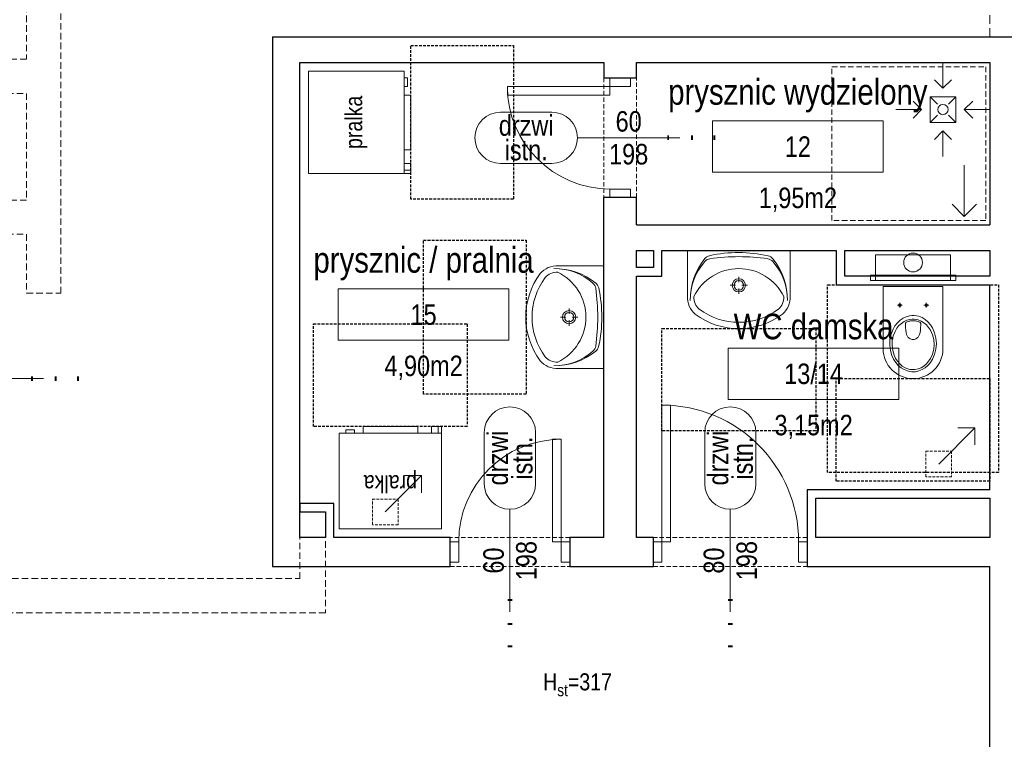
# Model space of a CAD drawing. Header units: millimetres. Extents: x -53179 to 121817, y -123620 to 254214.
# Tile 8 of 256: x 6050 to 11814, y -95781 to -91569. Entities that reach past the tile are written whole.
import ezdxf
from ezdxf.enums import TextEntityAlignment as Align

# ---------------------------------------------------------------- set-up
doc = ezdxf.new("R2010")
doc.units = ezdxf.units.MM
doc.linetypes.add('xref_ACAD-LSN_dyspozytornia_PW_rzuty_12$0$DASHED', pattern=[19.05, 12.7, -6.35])
doc.linetypes.add('xref_ACAD-LSN_dyspozytornia_PW_rzuty_12$0$HIDDEN2', pattern=[4.7625, 3.175, -1.5875])
for name, color, linetype, lineweight in [('xref', 8, 'Continuous', 13), ('xref_ACAD-LSN_dyspozytornia_PW_rzuty_12$0$A drzwi płytowe', 8, 'Continuous', 9), ('xref_ACAD-LSN_dyspozytornia_PW_rzuty_12$0$A opis', 8, 'Continuous', 13), ('xref_ACAD-LSN_dyspozytornia_PW_rzuty_12$0$A opis pom', 8, 'Continuous', 9), ('xref_ACAD-LSN_dyspozytornia_PW_rzuty_12$0$A opis pom pow', 8, 'Continuous', 9), ('xref_ACAD-LSN_dyspozytornia_PW_rzuty_12$0$A opis stolarka', 8, 'Continuous', 9), ('xref_ACAD-LSN_dyspozytornia_PW_rzuty_12$0$A opis stolarka NWD typ', 8, 'Continuous', 9), ('xref_ACAD-LSN_dyspozytornia_PW_rzuty_12$0$A opis stolarka NWD wyposażenie', 8, 'Continuous', 9), ('xref_ACAD-LSN_dyspozytornia_PW_rzuty_12$0$A opis technologia', 8, 'Continuous', 13), ('xref_ACAD-LSN_dyspozytornia_PW_rzuty_12$0$A widok wyżej', 8, 'xref_ACAD-LSN_dyspozytornia_PW_rzuty_12$0$DASHED', 9), ('xref_ACAD-LSN_dyspozytornia_PW_rzuty_12$0$A wyposazenie sanitarne', 8, 'Continuous', 9), ('xref_ACAD-LSN_dyspozytornia_PW_rzuty_12$0$A-Wall', 8, 'Continuous', 25), ('xref_ACAD-LSN_dyspozytornia_PW_rzuty_12$0$IS kanaly wentylacyjne', 8, 'xref_ACAD-LSN_dyspozytornia_PW_rzuty_12$0$DASHED', 9), ('xref_ACAD-LSN_dyspozytornia_PW_rzuty_12$0$IS wentylacja kratki istniejace', 8, 'Continuous', 9)]:
    doc.layers.add(name, color=color, linetype=linetype, lineweight=lineweight)
doc.layers.add('xref_ACAD-LSN_dyspozytornia_PW_rzuty_12$0$A opis ppoż drzwi', color=8, linetype='Continuous', lineweight=13, transparency=0.25)
doc.styles.add('xref_ACAD-LSN_dyspozytornia_PW_rzuty_12$0$Standard', font='ARIALN.TTF')
doc.styles.add('xref_ACAD-LSN_dyspozytornia_PW_rzuty_12$0$STYL ASA', font='ARIALN.TTF')

# ---------------------------------------------------------------- blocks, each defined once
blk = doc.blocks.new('xref_ACAD-LSN_dyspozytornia_PW_rzuty_12$0$umywalka 60x45')
at = {"color": 0, "lineweight": -2, "ltscale": 0.15}
for p, q in [((-30, 0), (30, 0)), ((-30, 0), (-30, -26.7)), ((9.45, 0), (-9.45, 0)), ((30, 0), (30, -26.7)), ((-0.01, -15.32), (-0.01, -18.52)), ((-1.86, -20.37), (-5.07, -20.37)), ((-0.01, -22.22), (-0.01, -25.42)), ((5.04, -20.37), (1.84, -20.37))]:
    blk.add_line(p, q, dxfattribs=at)
at = {"ltscale": 0.15}
blk.add_lwpolyline([(-26.31, -26.95, 0.236063), (-23.21, -34.38, 0.329715), (23.21, -34.38, 0.236063), (26.31, -26.95, 0.623035)], format="xyb", close=True, dxfattribs=at)
blk.add_lwpolyline([(-30, -26.7, 0.239105), (-25.52, -37.28, 0.331406), (25.52, -37.28, 0.239105), (30, -26.7)], format="xyb", dxfattribs=at)
at = {"color": 0, "lineweight": -2, "ltscale": 0.15}
for radius in [3.89, 2.78]:
    blk.add_circle((-0.01, -20.37), radius, dxfattribs=at)
for centre, radius, start, end in [((9.28, -28.68), 37.74, 140.66478, 180.90725), ((-16.21, -9.73), 5, 97.83045, 138.52449), ((-16.04, -7.93), 5, 102.69402, 140.66478), ((-0.64, -76.32), 75.1, 89.48972, 102.69402), ((0.57, -131.79), 128.2, 90.24498, 97.83045), ((0.57, -76.32), 75.1, 77.22851, 90.43281), ((-0.72, -131.79), 128.2, 82.09208, 89.67755), ((16.23, -9.76), 5, 41.39803, 82.09208), ((16.06, -7.95), 5, 39.25775, 77.22851), ((-9.28, -28.67), 37.74, 359.01528, 39.25775), ((5.44, -28.88), 33.9, 138.52449, 180.67671), ((-5.45, -28.87), 33.9, 359.24582, 41.39804)]:
    blk.add_arc(centre, radius, start, end, dxfattribs=at)
at = {"layer": 'Defpoints', "linetype": 'xref_ACAD-LSN_dyspozytornia_PW_rzuty_12$0$HIDDEN2', "ltscale": 0.5}
blk.add_lwpolyline([(-45, -45.56), (45, -45.56), (45, -105.56), (-45, -105.56)], close=True, dxfattribs=at)
blk = doc.blocks.new('xref_ACAD-LSN_dyspozytornia_PW_rzuty_12$0$miska ustepowa')
at = {"ltscale": 0.15}
for points in [[(22, 2.5), (22, 17.5), (-22, 17.5), (-22, 2.5)], [(-25, 2.5), (-25, 5.5), (25, 5.5), (25, 2.5)], [(-22, 2.5), (-22, 5.5), (-25, 5.5), (-25, 2.5)], [(22, 2.5), (22, 5.5), (25, 5.5), (25, 2.5)]]:
    blk.add_lwpolyline(points, close=True, dxfattribs=at)
blk.add_lwpolyline([(-17.5, -37.5), (-17.5, -1), (17.5, -1), (17.5, -37.5, -1)], format="xyb", close=True, dxfattribs=at)
at = {"ltscale": 0.15, "elevation": 0}
for points in [[(-7.75, -13.4), (-7.75, -10.6)], [(7.75, -13.4), (7.75, -10.6)], [(-9.15, -12), (-6.35, -12)], [(9.15, -12), (6.35, -12)]]:
    blk.add_lwpolyline(points, dxfattribs=at)
at = {"ltscale": 0.15}
for points in [[(0, -51, 0), (1.34, -50.92, 0), (3.32, -50.49, 0), (5.23, -49.73, 0), (7.04, -48.64, 0), (8.69, -47.25, 0), (10.14, -45.58, 0), (11.37, -43.66, 0), (12.63, -40.81, 0), (13.42, -37.71, 0), (13.69, -34.5, 0), (13.42, -31.29, 0), (12.63, -28.19, 0), (11.37, -25.34, 0), (10.14, -23.42, 0), (8.69, -21.75, 0), (7.04, -20.36, 0), (5.23, -19.27, 0), (3.32, -18.51, 0), (2, -18.19, 0), (0.67, -18.02, 0), (-0.67, -18.02, 0), (-2, -18.19, 0), (-3.97, -18.73, 0), (-5.85, -19.6, 0), (-7.6, -20.79, 0), (-9.2, -22.28, 0), (-10.58, -24.03, 0), (-11.73, -26.02, 0), (-12.88, -28.95, 0), (-13.54, -32.08, 0), (-13.67, -35.31, 0), (-13.27, -38.5, 0), (-12.36, -41.55, 0), (-11.37, -43.66, 0), (-10.14, -45.58, 0), (-8.69, -47.25, 0), (-7.04, -48.64, 0), (-5.23, -49.73, 0), (-3.32, -50.49, 0), (-2, -50.82, 0), (-0.67, -50.98, 0)], [(0, -49.72, 0), (1.2, -49.65, 0), (2.99, -49.27, 0), (4.7, -48.58, 0), (6.32, -47.6, 0), (7.81, -46.36, 0), (9.12, -44.86, 0), (10.22, -43.14, 0), (11.36, -40.58, 0), (12.06, -37.81, 0), (12.31, -34.93, 0), (12.06, -32.05, 0), (11.36, -29.27, 0), (10.22, -26.71, 0), (9.12, -24.99, 0), (7.81, -23.49, 0), (6.32, -22.25, 0), (4.7, -21.27, 0), (2.99, -20.59, 0), (1.8, -20.3, 0), (0.6, -20.15, 0), (-0.6, -20.15, 0), (-1.8, -20.3, 0), (-3.57, -20.78, 0), (-5.26, -21.57, 0), (-6.84, -22.64, 0), (-8.27, -23.97, 0), (-9.51, -25.54, 0), (-10.55, -27.32, 0), (-11.58, -29.95, 0), (-12.17, -32.76, 0), (-12.29, -35.65, 0), (-11.93, -38.52, 0), (-11.11, -41.25, 0), (-10.22, -43.14, 0), (-9.12, -44.86, 0), (-7.81, -46.36, 0), (-6.32, -47.6, 0), (-4.7, -48.58, 0), (-2.98, -49.27, 0), (-1.8, -49.56, 0), (-0.6, -49.7, 0)]]:
    blk.add_polyline3d(points, close=True, dxfattribs=at)
for points in [[(-3.84, -21.91, 0), (-3.98, -21.98, 0), (-4.1, -22.07, 0), (-4.2, -22.18, 0), (-4.29, -22.3, 0), (-4.36, -22.44, 0), (-4.42, -22.59, 0), (-4.45, -22.76, 0), (-4.46, -22.93, 0)], [(0, -32.03, 0), (-0.57, -31.99, 0), (-1.15, -31.86, 0), (-1.71, -31.64, 0), (-2.26, -31.32, 0), (-2.64, -31.01, 0), (-3, -30.63, 0), (-3.43, -29.99, 0), (-3.79, -29.2, 0), (-4.13, -27.92, 0), (-4.31, -26.66, 0), (-4.42, -25.16, 0), (-4.45, -23.87, 0), (-4.46, -22.93, 0)], [(-3.84, -21.91, 0), (-3.37, -21.72, 0), (-2.9, -21.55, 0), (-2.42, -21.41, 0), (-1.94, -21.29, 0), (-1.46, -21.2, 0), (-0.97, -21.14, 0), (-0.49, -21.1, 0), (0, -21.08, 0)], [(3.84, -21.91, 0), (3.37, -21.72, 0), (2.9, -21.55, 0), (2.42, -21.41, 0), (1.94, -21.29, 0), (1.46, -21.2, 0), (0.97, -21.14, 0), (0.49, -21.1, 0), (0, -21.08, 0)], [(0, -32.03, 0), (0.57, -31.99, 0), (1.15, -31.86, 0), (1.71, -31.64, 0), (2.26, -31.32, 0), (2.64, -31.01, 0), (3, -30.63, 0), (3.43, -29.99, 0), (3.79, -29.2, 0), (4.13, -27.92, 0), (4.31, -26.66, 0), (4.42, -25.16, 0), (4.45, -23.87, 0), (4.46, -22.93, 0)], [(3.84, -21.91, 0), (3.98, -21.98, 0), (4.1, -22.07, 0), (4.2, -22.18, 0), (4.29, -22.3, 0), (4.36, -22.44, 0), (4.42, -22.59, 0), (4.45, -22.76, 0), (4.46, -22.93, 0)]]:
    blk.add_polyline3d(points, dxfattribs=at)
for centre, radius in [((0, 13), 5.5), ((-7.75, -12, 0), 0.75), ((7.75, -12, 0), 0.75)]:
    blk.add_circle(centre, radius, dxfattribs=at)
at = {"layer": 'Defpoints', "linetype": 'xref_ACAD-LSN_dyspozytornia_PW_rzuty_12$0$HIDDEN2', "ltscale": 0.5}
for points in [[(-50, 0), (50, 0), (50, -110), (-50, -110)], [(-45, -55), (45, -55), (45, -115), (-45, -115)]]:
    blk.add_lwpolyline(points, close=True, dxfattribs=at)
blk = doc.blocks.new('xref_ACAD-LSN_dyspozytornia_PW_rzuty_12$0$kratka podlogowa')
at = {"linetype": 'ByBlock'}
for points in [[(0, 27.5), (0, 12.5)], [(-5, 17.5), (0, 12.5), (5, 17.5)], [(-7.5, 7.5), (-3.18, 3.18)], [(3.18, 3.18), (7.5, 7.5)], [(-17.5, 5), (-12.5, 0), (-17.5, -5)], [(17.5, 5), (12.5, 0), (17.5, -5)], [(-27.5, 0), (-12.5, 0)], [(-7.5, -7.5), (-3.18, -3.18)], [(3.18, -3.18), (7.5, -7.5)], [(27.5, 0), (12.5, 0)], [(-5, -17.5), (0, -12.5), (5, -17.5)], [(0, -27.5), (0, -12.5)]]:
    blk.add_lwpolyline(points, dxfattribs=at)
blk.add_lwpolyline([(-7.5, -7.5), (-7.5, 7.5), (7.5, 7.5), (7.5, -7.5)], close=True, dxfattribs=at)
blk.add_circle((0, 0), 3, dxfattribs=at)
blk = doc.blocks.new('xref_ACAD-LSN_dyspozytornia_PW_rzuty_12$0$pralka')
for p, q in [((-30, -4), (-30, -56)), ((30, -56), (30, -4)), ((30, -56), (30, -4)), ((-30, -56), (30, -56)), ((-28, -60), (-28, -56)), ((-24, -60), (-24, -56)), ((-16, -60), (-16, -56)), ((16, -60), (16, -56)), ((21, -58), (21, -56)), ((26, -56), (26, -58)), ((-24, -60), (-28, -60)), ((-16, -60), (0, -60)), ((16, -60), (0, -60)), ((26, -58), (21, -58))]:
    blk.add_line(p, q)
blk.add_lwpolyline([(30, 0), (-30, 0), (-30, -60), (-24, -60), (-24, -56), (-16, -56), (-16, -60), (16, -60), (16, -56), (21, -56), (21, -58), (26, -58), (26, -56), (30, -56)], close=True)
at = {"layer": 'Defpoints', "linetype": 'xref_ACAD-LSN_dyspozytornia_PW_rzuty_12$0$HIDDEN2', "ltscale": 0.5}
blk.add_lwpolyline([(-45, -60), (45, -60), (45, -120), (-45, -120)], close=True, dxfattribs=at)
at = {"insert": (0, -28), "char_height": 10, "attachment_point": 5, "style": 'xref_ACAD-LSN_dyspozytornia_PW_rzuty_12$0$STYL ASA'}
blk.add_mtext_dynamic_manual_height_columns('\\pxqc;pralka', width=136.0338, gutter_width=1, heights=[0], dxfattribs=at)
blk = doc.blocks.new('xref_ACAD-LSN_dyspozytornia_PW_rzuty_12$0$środek')
blk.add_line((0, 0), (0, -10))
blk = doc.blocks.new('xref_ACAD-LSN_dyspozytornia_PW_rzuty_12$0$ddtag_UP')
at = {"transparency": 33554687}
blk.add_lwpolyline([(0, 30), (0, -30)], dxfattribs=at)
at = {"layer": 'xref_ACAD-LSN_dyspozytornia_PW_rzuty_12$0$A opis stolarka NWD typ', "transparency": 33554687}
blk.add_lwpolyline([(-15, 75, -1), (15, 75), (15, 45, -1), (-15, 45)], format="xyb", close=True, dxfattribs=at)
at = {"ltscale": 0.1, "transparency": 33554687, "style": 'xref_ACAD-LSN_dyspozytornia_PW_rzuty_12$0$STYL ASA'}
blk.add_attdef('DOORS:SZEROKOŚĆ', text='', height=12, rotation=90, dxfattribs=at).set_placement((0, 0, 0), align=Align.BOTTOM_CENTER)
blk.add_attdef('DOORS:WYSOKOŚĆ', text='', height=12, rotation=90, dxfattribs=at).set_placement((3.6, 0, 0), align=Align.TOP_CENTER)
blk.add_attdef('DOORS:AKUSTYKA', text='', height=10, dxfattribs=at).set_placement((0, -49), align=Align.MIDDLE_CENTER)
at = {"layer": 'xref_ACAD-LSN_dyspozytornia_PW_rzuty_12$0$A opis ppoż drzwi', "ltscale": 0.1, "transparency": 33554687, "style": 'xref_ACAD-LSN_dyspozytornia_PW_rzuty_12$0$STYL ASA'}
blk.add_attdef('DOORS:PPOŻ', text='', height=10, dxfattribs=at).set_placement((0, -36), align=Align.MIDDLE_CENTER)
at = {"layer": 'xref_ACAD-LSN_dyspozytornia_PW_rzuty_12$0$A opis stolarka NWD typ', "ltscale": 0.1, "transparency": 33554687, "style": 'xref_ACAD-LSN_dyspozytornia_PW_rzuty_12$0$STYL ASA'}
blk.add_attdef('DOORS:PODTYP', text='', height=12, rotation=90, dxfattribs=at).set_placement((1.2, 60, 0), align=Align.TOP_CENTER)
blk.add_attdef('DOORS:TYP', text='', height=12, rotation=90, dxfattribs=at).set_placement((2.4, 60, 0), align=Align.BOTTOM_CENTER)
at = {"layer": 'xref_ACAD-LSN_dyspozytornia_PW_rzuty_12$0$A opis stolarka NWD wyposażenie', "ltscale": 0.1, "transparency": 33554687, "style": 'xref_ACAD-LSN_dyspozytornia_PW_rzuty_12$0$STYL ASA'}
blk.add_attdef('DOORS:WYPOSAŻENIE', text='', height=10, dxfattribs=at).set_placement((0, -22), align=Align.MIDDLE_CENTER)
blk = doc.blocks.new('xref_ACAD-LSN_dyspozytornia_PW_rzuty_12$0$ddtag_LEFT')
at = {"transparency": 33554687}
blk.add_lwpolyline([(-30, 0), (30, 0)], dxfattribs=at)
at = {"layer": 'xref_ACAD-LSN_dyspozytornia_PW_rzuty_12$0$A opis stolarka NWD typ', "transparency": 33554687}
blk.add_lwpolyline([(-75, -15, -1), (-75, 15), (-45, 15, -1), (-45, -15)], format="xyb", close=True, dxfattribs=at)
at = {"ltscale": 0.1, "transparency": 33554687, "style": 'xref_ACAD-LSN_dyspozytornia_PW_rzuty_12$0$STYL ASA'}
blk.add_attdef('DOORS:AKUSTYKA', text='', height=10, rotation=90, dxfattribs=at).set_placement((49, 0), align=Align.MIDDLE_CENTER)
blk.add_attdef('DOORS:SZEROKOŚĆ', text='', height=12, dxfattribs=at).set_placement((0, 0, 0), align=Align.BOTTOM_CENTER)
blk.add_attdef('DOORS:WYSOKOŚĆ', text='', height=12, dxfattribs=at).set_placement((0, -3.6, 0), align=Align.TOP_CENTER)
at = {"layer": 'xref_ACAD-LSN_dyspozytornia_PW_rzuty_12$0$A opis ppoż drzwi', "ltscale": 0.1, "transparency": 33554687, "style": 'xref_ACAD-LSN_dyspozytornia_PW_rzuty_12$0$STYL ASA'}
blk.add_attdef('DOORS:PPOŻ', text='', height=10, rotation=90, dxfattribs=at).set_placement((36, 0), align=Align.MIDDLE_CENTER)
at = {"layer": 'xref_ACAD-LSN_dyspozytornia_PW_rzuty_12$0$A opis stolarka NWD typ', "ltscale": 0.1, "transparency": 33554687, "style": 'xref_ACAD-LSN_dyspozytornia_PW_rzuty_12$0$STYL ASA'}
blk.add_attdef('DOORS:TYP', text='', height=12, dxfattribs=at).set_placement((-60, -2.4, 0), align=Align.BOTTOM_CENTER)
blk.add_attdef('DOORS:PODTYP', text='', height=12, dxfattribs=at).set_placement((-60, -1.2, 0), align=Align.TOP_CENTER)
at = {"layer": 'xref_ACAD-LSN_dyspozytornia_PW_rzuty_12$0$A opis stolarka NWD wyposażenie', "ltscale": 0.1, "transparency": 33554687, "style": 'xref_ACAD-LSN_dyspozytornia_PW_rzuty_12$0$STYL ASA'}
blk.add_attdef('DOORS:WYPOSAŻENIE', text='', height=10, rotation=90, dxfattribs=at).set_placement((22, 0), align=Align.MIDDLE_CENTER)
blk = doc.blocks.new('xref_ACAD-LSN_dyspozytornia_PW_rzuty_12$0$tag wn')
blk.add_lwpolyline([(-25, -7.5), (25, -7.5), (25, 7.5), (-25, 7.5)], close=True)
at = {"style": 'xref_ACAD-LSN_dyspozytornia_PW_rzuty_12$0$STYL ASA'}
blk.add_attdef('ROOM:NO', text='', height=6, dxfattribs=at).set_placement((0, 0), align=Align.MIDDLE_CENTER)
at = {"layer": 'xref_ACAD-LSN_dyspozytornia_PW_rzuty_12$0$A opis pom pow', "style": 'xref_ACAD-LSN_dyspozytornia_PW_rzuty_12$0$STYL ASA'}
blk.add_attdef('ROOM:AREA', text='', height=6, dxfattribs=at).set_placement((0, -15), align=Align.MIDDLE_CENTER)
blk = doc.blocks.new('xref_ACAD-LSN_dyspozytornia_PW_rzuty_12')
at = {"layer": 'xref_ACAD-LSN_dyspozytornia_PW_rzuty_12$0$A drzwi płytowe', "linetype": 'Continuous', "lineweight": 9}
for points in [[(68412.18, 81493.22), (68412.18, 81488.22), (68352.18, 81488.22), (68352.18, 81493.22)], [(68442.68, 81226.72), (68447.68, 81226.72), (68447.68, 81306.72), (68442.68, 81306.72)], [(68383.68, 81226.72), (68378.68, 81226.72), (68378.68, 81286.72), (68383.68, 81286.72)]]:
    blk.add_lwpolyline(points, close=True, dxfattribs=at)
at = {"layer": 'xref_ACAD-LSN_dyspozytornia_PW_rzuty_12$0$A drzwi płytowe', "linetype": 'Continuous', "lineweight": 9, "ltscale": 0.2}
for points in [[(68424.18, 81493.22), (68424.18, 81498.22), (68412.18, 81498.22), (68412.18, 81493.22)], [(68424.18, 81433.22), (68424.18, 81428.22), (68412.18, 81428.22), (68412.18, 81433.22)], [(68323.68, 81214.72), (68318.68, 81214.72), (68318.68, 81226.72), (68323.68, 81226.72)], [(68383.68, 81214.72), (68388.68, 81214.72), (68388.68, 81226.72), (68383.68, 81226.72)], [(68442.68, 81214.72), (68437.68, 81214.72), (68437.68, 81226.72), (68442.68, 81226.72)], [(68522.68, 81214.72), (68527.68, 81214.72), (68527.68, 81226.72), (68522.68, 81226.72)]]:
    blk.add_lwpolyline(points, close=True, dxfattribs=at)
at = {"layer": 'xref_ACAD-LSN_dyspozytornia_PW_rzuty_12$0$A drzwi płytowe', "linetype": 'Continuous', "lineweight": 9, "ltscale": 0.2, "extrusion": (0, 0, -1)}
for centre, start, end in [((-68412.18, 81493.22), 270, 0), ((-68383.68, 81226.72), 0, 90)]:
    blk.add_arc(centre, 60, start, end, dxfattribs=at)
at = {"layer": 'xref_ACAD-LSN_dyspozytornia_PW_rzuty_12$0$A drzwi płytowe', "linetype": 'Continuous', "lineweight": 9, "ltscale": 0.2}
blk.add_arc((68442.68, 81226.72), 80, 0, 90, dxfattribs=at)
at = {"layer": 'xref_ACAD-LSN_dyspozytornia_PW_rzuty_12$0$A widok wyżej', "linetype": 'xref_ACAD-LSN_dyspozytornia_PW_rzuty_12$0$DASHED', "lineweight": 9, "ltscale": 0.2}
for p, q in [((68408.68, 81498.22), (68408.68, 81428.22)), ((68427.68, 81428.22), (68427.68, 81498.22)), ((68388.68, 81229.22), (68318.68, 81229.22)), ((68527.68, 81229.22), (68437.68, 81229.22)), ((68318.68, 81212.22), (68388.68, 81212.22)), ((68437.68, 81212.22), (68527.68, 81212.22))]:
    blk.add_line(p, q, dxfattribs=at)
at = {"layer": 'xref_ACAD-LSN_dyspozytornia_PW_rzuty_12$0$A widok wyżej', "ltscale": 0.4}
blk.add_lwpolyline([(68634.68, 81522.22), (68634.68, 81669.22)], dxfattribs=at)
at = {"layer": 'xref_ACAD-LSN_dyspozytornia_PW_rzuty_12$0$A wyposazenie sanitarne', "linetype": 'xref_ACAD-LSN_dyspozytornia_PW_rzuty_12$0$HIDDEN2'}
blk.add_lwpolyline([(68632.18, 81504.72), (68632.18, 81414.72), (68542.18, 81414.72), (68542.18, 81504.72)], close=True, dxfattribs=at)
at = {"layer": 'xref_ACAD-LSN_dyspozytornia_PW_rzuty_12$0$A-Wall', "linetype": 'Continuous', "lineweight": 25}
for p, q in [((68214.68, 81522.22), (68704.68, 81522.22)), ((68214.68, 81522.22), (68214.68, 81212.22)), ((68230.68, 81507.22), (68408.68, 81507.22)), ((68230.68, 81229.22), (68230.68, 81507.22)), ((68408.68, 81507.22), (68408.68, 81498.22)), ((68427.68, 81507.22), (68634.68, 81507.22)), ((68427.68, 81498.22), (68427.68, 81507.22)), ((68634.68, 81507.22), (68634.68, 81412.22)), ((68408.68, 81498.22), (68427.68, 81498.22)), ((68427.68, 81428.22), (68408.68, 81428.22)), ((68408.68, 81229.22), (68408.68, 81428.22)), ((68427.68, 81412.22), (68427.68, 81428.22)), ((68427.68, 81412.22), (68634.68, 81412.22)), ((68427.68, 81387.22), (68427.68, 81397.22)), ((68427.68, 81397.22), (68437.68, 81397.22)), ((68437.68, 81397.22), (68437.68, 81387.22)), ((68442.68, 81397.22), (68544.68, 81397.22)), ((68442.68, 81382.22), (68442.68, 81397.22)), ((68544.68, 81397.22), (68544.68, 81377.22)), ((68549.68, 81397.22), (68634.68, 81397.22)), ((68549.68, 81382.22), (68549.68, 81397.22)), ((68634.68, 81397.22), (68634.68, 81382.22)), ((68437.68, 81387.22), (68427.68, 81387.22)), ((68427.68, 81229.22), (68427.68, 81382.22)), ((68427.68, 81382.22), (68442.68, 81382.22)), ((68634.68, 81382.22), (68549.68, 81382.22)), ((68544.68, 81377.22), (68634.68, 81377.22)), ((68634.68, 81257.22), (68634.68, 81377.22)), ((68634.68, 81257.22), (68527.68, 81257.22)), ((68527.68, 81257.22), (68527.68, 81212.22)), ((68532.68, 81252.22), (68634.68, 81252.22)), ((68532.68, 81229.22), (68532.68, 81252.22)), ((68634.68, 81252.22), (68634.68, 81229.22)), ((68250.68, 81249.22), (68230.68, 81249.22)), ((68230.68, 81249.22), (68230.68, 81244.22)), ((68250.68, 81229.22), (68250.68, 81249.22)), ((68230.68, 81244.22), (68245.68, 81244.22)), ((68245.68, 81244.22), (68245.68, 81229.22)), ((68245.68, 81229.22), (68230.68, 81229.22)), ((68318.68, 81229.22), (68250.68, 81229.22)), ((68318.68, 81212.22), (68318.68, 81229.22)), ((68388.68, 81229.22), (68388.68, 81212.22)), ((68408.68, 81229.22), (68388.68, 81229.22)), ((68437.68, 81229.22), (68427.68, 81229.22)), ((68437.68, 81212.22), (68437.68, 81229.22)), ((68634.68, 81229.22), (68532.68, 81229.22)), ((68214.68, 81212.22), (68318.68, 81212.22)), ((68388.68, 81212.22), (68437.68, 81212.22)), ((68527.68, 81212.22), (68634.68, 81212.22)), ((68634.68, 81064.22), (68634.68, 81212.22))]:
    blk.add_line(p, q, dxfattribs=at)
at = {"layer": 'xref_ACAD-LSN_dyspozytornia_PW_rzuty_12$0$IS kanaly wentylacyjne', "ltscale": 0.3}
for points in [[(68030.68, 81406.72), (68070.68, 81406.72), (68070.68, 81372.22), (68090.68, 81372.22), (68090.68, 81639.22), (68287.68, 81639.22), (68297.68, 81644.22), (68668.68, 81644.22)], [(68060.68, 81883.41), (68070.68, 81883.41), (68070.68, 81509.22), (68030.68, 81509.22)], [(68030.68, 81489.22), (68070.68, 81489.22), (68070.68, 81426.72), (68030.68, 81426.72)]]:
    blk.add_lwpolyline(points, dxfattribs=at)
blk.add_lwpolyline([(67650.68, 81335.72), (67650.68, 81205.22), (68230.68, 81205.22), (68230.68, 81244.22), (68245.68, 81244.22), (68245.68, 81185.22), (67630.68, 81185.22), (67630.68, 81705.22), (67650.68, 81705.22), (67650.68, 81355.72), (67671.68, 81355.72), (67671.68, 81335.72)], close=True, dxfattribs=at)
at = {"layer": 'xref_ACAD-LSN_dyspozytornia_PW_rzuty_12$0$IS wentylacja kratki istniejace'}
for points in [[(68619.68, 81417.22), (68619.68, 81447.22)], [(68612.61, 81424.29), (68619.68, 81417.22), (68626.76, 81424.29)], [(68625.9, 81293.43), (68604.68, 81272.22)], [(68625.9, 81283.43), (68625.9, 81293.43), (68615.9, 81293.43)], [(68301.9, 81265.43), (68280.68, 81244.22)], [(68301.9, 81255.43), (68301.9, 81265.43), (68291.9, 81265.43)]]:
    blk.add_lwpolyline(points, dxfattribs=at)
at = {"layer": 'xref_ACAD-LSN_dyspozytornia_PW_rzuty_12$0$IS wentylacja kratki istniejace', "linetype": 'xref_ACAD-LSN_dyspozytornia_PW_rzuty_12$0$HIDDEN2', "ltscale": 0.5}
for points in [[(68597.18, 81279.72), (68612.18, 81279.72), (68612.18, 81264.72), (68597.18, 81264.72)], [(68273.18, 81251.72), (68288.18, 81251.72), (68288.18, 81236.72), (68273.18, 81236.72)]]:
    blk.add_lwpolyline(points, close=True, dxfattribs=at)
at = {"layer": 'xref_ACAD-LSN_dyspozytornia_PW_rzuty_12$0$A drzwi płytowe', "linetype": 'Continuous', "lineweight": 9, "ltscale": 0.2, "extrusion": (0, 0, -1), "zscale": -1, "rotation": 270}
blk.add_blockref('xref_ACAD-LSN_dyspozytornia_PW_rzuty_12$0$środek', (-68418.18, 81463.22), dxfattribs=at)
at = {"layer": 'xref_ACAD-LSN_dyspozytornia_PW_rzuty_12$0$A drzwi płytowe', "linetype": 'Continuous', "lineweight": 9, "ltscale": 0.2, "extrusion": (0, 0, -1), "zscale": -1}
blk.add_blockref('xref_ACAD-LSN_dyspozytornia_PW_rzuty_12$0$środek', (-68353.68, 81220.72), dxfattribs=at)
at = {"layer": 'xref_ACAD-LSN_dyspozytornia_PW_rzuty_12$0$A drzwi płytowe', "linetype": 'Continuous', "lineweight": 9, "ltscale": 0.2}
blk.add_blockref('xref_ACAD-LSN_dyspozytornia_PW_rzuty_12$0$środek', (68482.68, 81220.72), dxfattribs=at)
at = {"layer": 'xref_ACAD-LSN_dyspozytornia_PW_rzuty_12$0$A opis pom', "linetype": 'Continuous', "lineweight": 9, "xscale": 2, "yscale": 2, "zscale": 2}
for p, values in [((68522.24, 81458.05), {'ROOM:NO': '12', 'ROOM:AREA': '1,95m2'}), ((68303.12, 81359.71), {'ROOM:NO': '15', 'ROOM:AREA': '4,90m2'}), ((68531.44, 81325.05), {'ROOM:NO': '13/14', 'ROOM:AREA': '3,15m2'})]:
    blk.add_blockref('xref_ACAD-LSN_dyspozytornia_PW_rzuty_12$0$tag wn', p, dxfattribs=at).add_auto_attribs(values)
at = {"layer": 'xref_ACAD-LSN_dyspozytornia_PW_rzuty_12$0$A opis stolarka', "linetype": 'Continuous', "lineweight": 9}
ref = blk.add_blockref('xref_ACAD-LSN_dyspozytornia_PW_rzuty_12$0$ddtag_LEFT', (68423.18, 81463.22, 0), dxfattribs=at)
ref.add_attrib('DOORS:WYPOSAŻENIE', '-', dxfattribs={"layer": 'xref_ACAD-LSN_dyspozytornia_PW_rzuty_12$0$A opis stolarka NWD wyposażenie', "ltscale": 0.1, "height": 10, "rotation": 90, "style": 'xref_ACAD-LSN_dyspozytornia_PW_rzuty_12$0$STYL ASA'}).set_placement((68445.18, 81463.22, 0), align=Align.MIDDLE_CENTER)
ref.add_attrib('DOORS:TYP', 'drzwi', dxfattribs={"layer": 'xref_ACAD-LSN_dyspozytornia_PW_rzuty_12$0$A opis stolarka NWD typ', "ltscale": 0.1, "height": 12, "style": 'xref_ACAD-LSN_dyspozytornia_PW_rzuty_12$0$STYL ASA'}).set_placement((68363.18, 81460.82), align=Align.BOTTOM_CENTER)
ref.add_attrib('DOORS:PODTYP', 'istn.', dxfattribs={"layer": 'xref_ACAD-LSN_dyspozytornia_PW_rzuty_12$0$A opis stolarka NWD typ', "ltscale": 0.1, "height": 12, "style": 'xref_ACAD-LSN_dyspozytornia_PW_rzuty_12$0$STYL ASA'}).set_placement((68363.18, 81462.02), align=Align.TOP_CENTER)
ref.add_attrib('DOORS:SZEROKOŚĆ', '60', dxfattribs={"layer": '0', "ltscale": 0.1, "height": 12, "style": 'xref_ACAD-LSN_dyspozytornia_PW_rzuty_12$0$STYL ASA'}).set_placement((68423.18, 81463.22), align=Align.BOTTOM_CENTER)
ref.add_attrib('DOORS:WYSOKOŚĆ', '198', dxfattribs={"layer": '0', "ltscale": 0.1, "height": 12, "style": 'xref_ACAD-LSN_dyspozytornia_PW_rzuty_12$0$STYL ASA'}).set_placement((68423.18, 81459.62), align=Align.TOP_CENTER)
ref.add_attrib('DOORS:PPOŻ', '-', dxfattribs={"layer": 'xref_ACAD-LSN_dyspozytornia_PW_rzuty_12$0$A opis ppoż drzwi', "ltscale": 0.1, "height": 10, "rotation": 90, "style": 'xref_ACAD-LSN_dyspozytornia_PW_rzuty_12$0$STYL ASA'}).set_placement((68459.18, 81463.22, 0), align=Align.MIDDLE_CENTER)
ref.add_attrib('DOORS:AKUSTYKA', '-', dxfattribs={"layer": '0', "ltscale": 0.1, "height": 10, "rotation": 90, "style": 'xref_ACAD-LSN_dyspozytornia_PW_rzuty_12$0$STYL ASA'}).set_placement((68472.18, 81463.22, 0), align=Align.MIDDLE_CENTER)
ref = blk.add_blockref('xref_ACAD-LSN_dyspozytornia_PW_rzuty_12$0$ddtag_LEFT', (68050.68, 81322.22), dxfattribs=at)
ref.add_attrib('DOORS:WYPOSAŻENIE', '-', dxfattribs={"layer": 'xref_ACAD-LSN_dyspozytornia_PW_rzuty_12$0$A opis stolarka NWD wyposażenie', "ltscale": 0.1, "height": 10, "rotation": 90, "style": 'xref_ACAD-LSN_dyspozytornia_PW_rzuty_12$0$STYL ASA'}).set_placement((68072.68, 81322.22), align=Align.MIDDLE_CENTER)
ref.add_attrib('DOORS:TYP', 'drzwi', dxfattribs={"layer": 'xref_ACAD-LSN_dyspozytornia_PW_rzuty_12$0$A opis stolarka NWD typ', "ltscale": 0.1, "height": 12, "style": 'xref_ACAD-LSN_dyspozytornia_PW_rzuty_12$0$STYL ASA'}).set_placement((67990.68, 81319.82, 0), align=Align.BOTTOM_CENTER)
ref.add_attrib('DOORS:PODTYP', 'istn.', dxfattribs={"layer": 'xref_ACAD-LSN_dyspozytornia_PW_rzuty_12$0$A opis stolarka NWD typ', "ltscale": 0.1, "height": 12, "style": 'xref_ACAD-LSN_dyspozytornia_PW_rzuty_12$0$STYL ASA'}).set_placement((67990.68, 81321.02, 0), align=Align.TOP_CENTER)
ref.add_attrib('DOORS:SZEROKOŚĆ', '90', dxfattribs={"layer": '0', "ltscale": 0.1, "height": 12, "style": 'xref_ACAD-LSN_dyspozytornia_PW_rzuty_12$0$STYL ASA'}).set_placement((68050.68, 81322.22, 0), align=Align.BOTTOM_CENTER)
ref.add_attrib('DOORS:WYSOKOŚĆ', '200', dxfattribs={"layer": '0', "ltscale": 0.1, "height": 12, "style": 'xref_ACAD-LSN_dyspozytornia_PW_rzuty_12$0$STYL ASA'}).set_placement((68050.68, 81318.62, 0), align=Align.TOP_CENTER)
ref.add_attrib('DOORS:PPOŻ', '-', dxfattribs={"layer": 'xref_ACAD-LSN_dyspozytornia_PW_rzuty_12$0$A opis ppoż drzwi', "ltscale": 0.1, "height": 10, "rotation": 90, "style": 'xref_ACAD-LSN_dyspozytornia_PW_rzuty_12$0$STYL ASA'}).set_placement((68086.68, 81322.22), align=Align.MIDDLE_CENTER)
ref.add_attrib('DOORS:AKUSTYKA', '-', dxfattribs={"layer": '0', "ltscale": 0.1, "height": 10, "rotation": 90, "style": 'xref_ACAD-LSN_dyspozytornia_PW_rzuty_12$0$STYL ASA'}).set_placement((68099.68, 81322.22), align=Align.MIDDLE_CENTER)
ref = blk.add_blockref('xref_ACAD-LSN_dyspozytornia_PW_rzuty_12$0$ddtag_UP', (68353.68, 81215.72, 0), dxfattribs=at)
ref.add_attrib('DOORS:AKUSTYKA', '-', dxfattribs={"layer": '0', "ltscale": 0.1, "height": 10, "style": 'xref_ACAD-LSN_dyspozytornia_PW_rzuty_12$0$STYL ASA'}).set_placement((68353.68, 81166.72, 0), align=Align.MIDDLE_CENTER)
ref.add_attrib('DOORS:PPOŻ', '-', dxfattribs={"layer": 'xref_ACAD-LSN_dyspozytornia_PW_rzuty_12$0$A opis ppoż drzwi', "ltscale": 0.1, "height": 10, "style": 'xref_ACAD-LSN_dyspozytornia_PW_rzuty_12$0$STYL ASA'}).set_placement((68353.68, 81179.72, 0), align=Align.MIDDLE_CENTER)
ref.add_attrib('DOORS:WYSOKOŚĆ', '198', dxfattribs={"layer": '0', "ltscale": 0.1, "height": 12, "rotation": 90, "style": 'xref_ACAD-LSN_dyspozytornia_PW_rzuty_12$0$STYL ASA'}).set_placement((68357.28, 81215.72), align=Align.TOP_CENTER)
ref.add_attrib('DOORS:SZEROKOŚĆ', '60', dxfattribs={"layer": '0', "ltscale": 0.1, "height": 12, "rotation": 90, "style": 'xref_ACAD-LSN_dyspozytornia_PW_rzuty_12$0$STYL ASA'}).set_placement((68353.68, 81215.72), align=Align.BOTTOM_CENTER)
ref.add_attrib('DOORS:PODTYP', 'istn.', dxfattribs={"layer": 'xref_ACAD-LSN_dyspozytornia_PW_rzuty_12$0$A opis stolarka NWD typ', "ltscale": 0.1, "height": 12, "rotation": 90, "style": 'xref_ACAD-LSN_dyspozytornia_PW_rzuty_12$0$STYL ASA'}).set_placement((68354.88, 81275.72), align=Align.TOP_CENTER)
ref.add_attrib('DOORS:TYP', 'drzwi', dxfattribs={"layer": 'xref_ACAD-LSN_dyspozytornia_PW_rzuty_12$0$A opis stolarka NWD typ', "ltscale": 0.1, "height": 12, "rotation": 90, "style": 'xref_ACAD-LSN_dyspozytornia_PW_rzuty_12$0$STYL ASA'}).set_placement((68356.08, 81275.72), align=Align.BOTTOM_CENTER)
ref.add_attrib('DOORS:WYPOSAŻENIE', '-', dxfattribs={"layer": 'xref_ACAD-LSN_dyspozytornia_PW_rzuty_12$0$A opis stolarka NWD wyposażenie', "ltscale": 0.1, "height": 10, "style": 'xref_ACAD-LSN_dyspozytornia_PW_rzuty_12$0$STYL ASA'}).set_placement((68353.68, 81193.72, 0), align=Align.MIDDLE_CENTER)
ref = blk.add_blockref('xref_ACAD-LSN_dyspozytornia_PW_rzuty_12$0$ddtag_UP', (68482.68, 81215.72, 0), dxfattribs=at)
ref.add_attrib('DOORS:AKUSTYKA', '-', dxfattribs={"layer": '0', "ltscale": 0.1, "height": 10, "style": 'xref_ACAD-LSN_dyspozytornia_PW_rzuty_12$0$STYL ASA'}).set_placement((68482.68, 81166.72, 0), align=Align.MIDDLE_CENTER)
ref.add_attrib('DOORS:PPOŻ', '-', dxfattribs={"layer": 'xref_ACAD-LSN_dyspozytornia_PW_rzuty_12$0$A opis ppoż drzwi', "ltscale": 0.1, "height": 10, "style": 'xref_ACAD-LSN_dyspozytornia_PW_rzuty_12$0$STYL ASA'}).set_placement((68482.68, 81179.72, 0), align=Align.MIDDLE_CENTER)
ref.add_attrib('DOORS:WYSOKOŚĆ', '198', dxfattribs={"layer": '0', "ltscale": 0.1, "height": 12, "rotation": 90, "style": 'xref_ACAD-LSN_dyspozytornia_PW_rzuty_12$0$STYL ASA'}).set_placement((68486.28, 81215.72), align=Align.TOP_CENTER)
ref.add_attrib('DOORS:SZEROKOŚĆ', '80', dxfattribs={"layer": '0', "ltscale": 0.1, "height": 12, "rotation": 90, "style": 'xref_ACAD-LSN_dyspozytornia_PW_rzuty_12$0$STYL ASA'}).set_placement((68482.68, 81215.72), align=Align.BOTTOM_CENTER)
ref.add_attrib('DOORS:PODTYP', 'istn.', dxfattribs={"layer": 'xref_ACAD-LSN_dyspozytornia_PW_rzuty_12$0$A opis stolarka NWD typ', "ltscale": 0.1, "height": 12, "rotation": 90, "style": 'xref_ACAD-LSN_dyspozytornia_PW_rzuty_12$0$STYL ASA'}).set_placement((68483.88, 81275.72), align=Align.TOP_CENTER)
ref.add_attrib('DOORS:TYP', 'drzwi', dxfattribs={"layer": 'xref_ACAD-LSN_dyspozytornia_PW_rzuty_12$0$A opis stolarka NWD typ', "ltscale": 0.1, "height": 12, "rotation": 90, "style": 'xref_ACAD-LSN_dyspozytornia_PW_rzuty_12$0$STYL ASA'}).set_placement((68485.08, 81275.72), align=Align.BOTTOM_CENTER)
ref.add_attrib('DOORS:WYPOSAŻENIE', '-', dxfattribs={"layer": 'xref_ACAD-LSN_dyspozytornia_PW_rzuty_12$0$A opis stolarka NWD wyposażenie', "ltscale": 0.1, "height": 10, "style": 'xref_ACAD-LSN_dyspozytornia_PW_rzuty_12$0$STYL ASA'}).set_placement((68482.68, 81193.72, 0), align=Align.MIDDLE_CENTER)
at = {"layer": 'xref_ACAD-LSN_dyspozytornia_PW_rzuty_12$0$A wyposazenie sanitarne'}
for name, p, rotation in [('xref_ACAD-LSN_dyspozytornia_PW_rzuty_12$0$pralka', (68235.68, 81472.22), 89.99999999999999), ('xref_ACAD-LSN_dyspozytornia_PW_rzuty_12$0$kratka podlogowa', (68607.18, 81479.72), 270), ('xref_ACAD-LSN_dyspozytornia_PW_rzuty_12$0$umywalka 60x45', (68408.68, 81358.22), 270), ('xref_ACAD-LSN_dyspozytornia_PW_rzuty_12$0$pralka', (68283.68, 81234.22), 180)]:
    blk.add_blockref(name, p, dxfattribs=dict(at, rotation=rotation))
for name, p in [('xref_ACAD-LSN_dyspozytornia_PW_rzuty_12$0$umywalka 60x45', (68487.68, 81397.22)), ('xref_ACAD-LSN_dyspozytornia_PW_rzuty_12$0$miska ustepowa', (68589.68, 81377.22))]:
    blk.add_blockref(name, p, dxfattribs=at)
at = {"layer": 'xref_ACAD-LSN_dyspozytornia_PW_rzuty_12$0$A opis', "linetype": 'Continuous', "lineweight": 9, "insert": (68393.25, 81143.03), "char_height": 10, "attachment_point": 5, "style": 'xref_ACAD-LSN_dyspozytornia_PW_rzuty_12$0$Standard'}
blk.add_mtext_dynamic_manual_height_columns('\\A1;\\pxqc;H{\\H0.7x;\\S^ st;}=317', width=72.7481, gutter_width=1, heights=[0], dxfattribs=at)
at = {"layer": 'xref_ACAD-LSN_dyspozytornia_PW_rzuty_12$0$A opis technologia', "char_height": 15, "attachment_point": 8, "style": 'xref_ACAD-LSN_dyspozytornia_PW_rzuty_12$0$STYL ASA'}
for s, insert in [('prysznic wydzielony', (68522.24, 81478.05)), ('prysznic / pralnia', (68303.12, 81379.71)), ('WC damska', (68531.44, 81345.05))]:
    blk.add_mtext_dynamic_manual_height_columns(s, width=187.6495, gutter_width=1, heights=[0], dxfattribs=dict(at, insert=insert))

msp = doc.modelspace()

# ---------------------------------------------------------------- block references
at = {"layer": 'xref', "xscale": 10, "yscale": 10, "zscale": 10}
msp.add_blockref('xref_ACAD-LSN_dyspozytornia_PW_rzuty_12', (-674616.8, -906892.2), dxfattribs=at)

doc.saveas('drawing.dxf')
